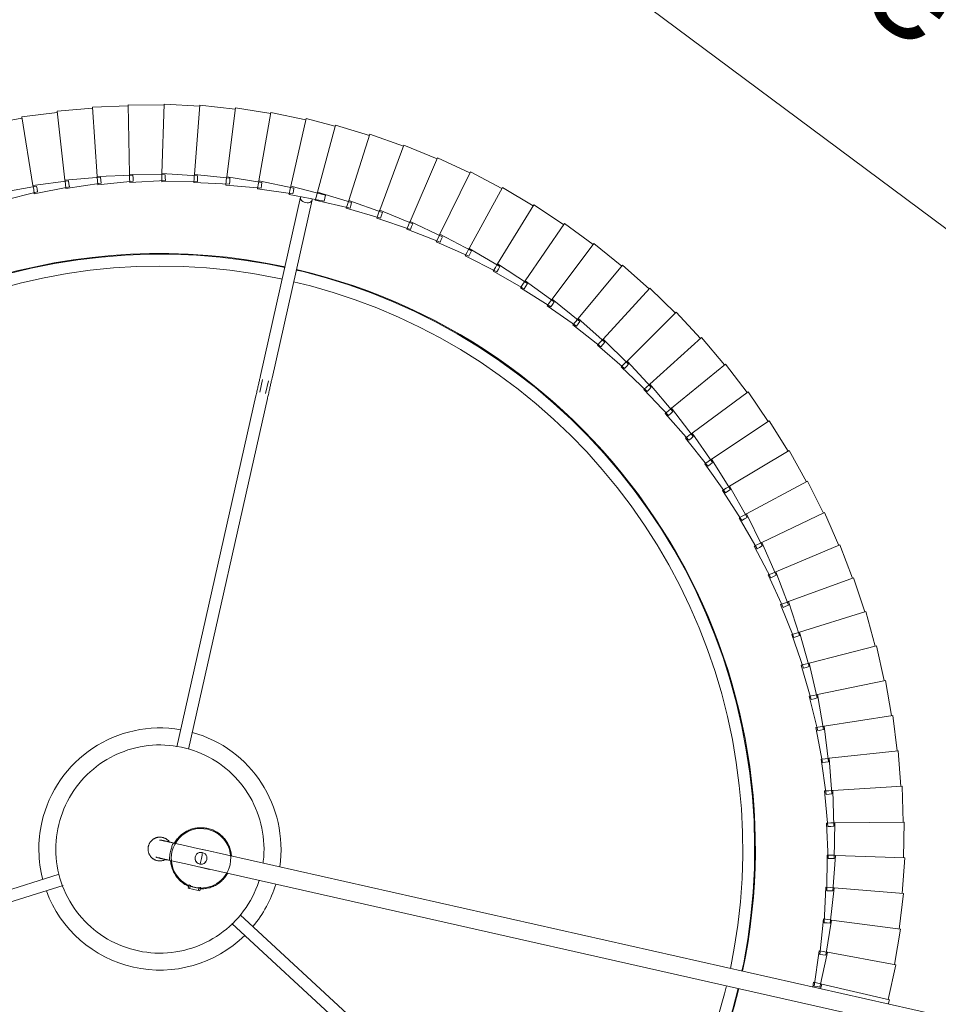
# Model space of a CAD drawing. Header units: millimetres. Extents: x 2868 to 11019, y -1415 to 7989.
# Tile 43 of 83: x 3161 to 3470, y 6718 to 7049. Entities that reach past the tile are written whole.
import ezdxf

# ---------------------------------------------------------------- set-up
doc = ezdxf.new("R2010")
doc.units = ezdxf.units.MM
doc.linetypes.add('Dash', pattern=[6, 3, -3])
doc.layers.add('A-ANNO-DIMS', color=7, linetype='Dash', lineweight=15, true_color=0xd2d2d2)
doc.layers.add('A-ANNO-DIMS-18', color=7, linetype='Continuous', lineweight=9)
doc.layers.add('E-LITE-EQPM', color=7, linetype='Continuous', lineweight=20)
doc.styles.add('Arial', font='arial.ttf', dxfattribs={"height": 36})
doc.dimstyles.new('Radial_-_3mm_Arial', dxfattribs={"dimscale": 304.8, "dimtxt": 36.729338, "dimasz": 0, "dimexe": 0.177165, "dimexo": 0, "dimgap": 0.103346, "dimtad": 1, "dimjust": 3, "dimdec": 0, "dimzin": 0, "dimdsep": 46, "dimtxsty": 'Arial', "dimblk1": 'NONE', "dimblk2": 'NONE', "dimsah": 1, "dimcen": 0.09, "dimdle": 0.177165, "dimadec": 0, "dimazin": 0, "dimtfac": 1, "dimtdec": 4, "dimtix": 1, "dimtmove": 0, "dimatfit": 2, "dimfxl": 1, "dimtvp": 1, "dimtfill": 1, "dimtolj": 1, "dimtzin": 0, "dimarcsym": 2})

# ---------------------------------------------------------------- blocks, each defined once
blk = doc.blocks.new('64314-7L   _Suspended_tensor - 64314-44-7L SAMBA Black_ribbon beige pendant lamp ø450-7L-545827-Planta_PDF')
at = {"layer": 'E-LITE-EQPM'}
for p, q in [((-767.29, -169.77), (-133.69, -27.04)), ((-132.52, -32.93), (-765.97, -175.62)), ((-756.24, -150.75), (-667.34, -68.73)), ((-664.63, -71.66), (-753.48, -153.64)), ((-557.89, -130.37), (-535.16, -125.1)), ((-535.16, -125.1), (-535.54, -123.68)), ((-533.01, -136.93), (-535.54, -125.2)), ((-928.55, -127.53), (-812.93, -163.55)), ((-558.3, -128.81), (-557.89, -130.37)), ((-814.32, -167.31), (-929.74, -131.35)), ((-560.61, -131), (-560.93, -129.4)), ((-559.25, -130.68), (-560.61, -131)), ((-560.47, -129.73), (-559.48, -129.55)), ((-558.71, -141.6), (-560.47, -129.73)), ((-559.48, -129.55), (-558.5, -129.37)), ((-558.27, -130.46), (-559.25, -130.68)), ((-558.5, -129.37), (-555.96, -141.1)), ((-557.89, -130.37), (-558.27, -130.46)), ((-555.96, -141.1), (-533.01, -136.93)), ((-531.43, -148.86), (-533.4, -137.01)), ((-557.34, -141.35), (-558.71, -141.6)), ((-558.51, -140.34), (-557.52, -140.21)), ((-557.33, -152.29), (-558.51, -140.34)), ((-557.52, -140.21), (-556.53, -140.08)), ((-556.35, -141.17), (-557.34, -141.35)), ((-556.53, -140.08), (-554.56, -151.92)), ((-555.96, -141.1), (-556.35, -141.17)), ((-554.56, -151.92), (-531.43, -148.86)), ((-530.42, -160.84), (-531.82, -148.92)), ((-555.94, -152.1), (-557.33, -152.29)), ((-557.06, -151.03), (-556.07, -150.95)), ((-556.46, -163.02), (-557.06, -151.03)), ((-556.07, -150.95), (-555.07, -150.87)), ((-554.94, -151.97), (-555.94, -152.1)), ((-555.07, -150.87), (-553.67, -162.79)), ((-554.56, -151.92), (-554.94, -151.97)), ((-767.04, -161.78), (-768.99, -162.22)), ((-767.53, -161.89), (-767.29, -163)), ((-767.04, -161.78), (-766.76, -163.02)), ((-556.13, -161.79), (-555.13, -161.75)), ((-556.1, -173.79), (-556.13, -161.79)), ((-555.13, -161.75), (-554.14, -161.71)), ((-554.14, -161.71), (-553.31, -173.69)), ((-553.67, -162.79), (-530.42, -160.84)), ((-529.99, -172.86), (-530.82, -160.88)), ((-768.99, -162.22), (-770.94, -162.66)), ((-770.66, -163.9), (-770.94, -162.66)), ((-770.45, -162.55), (-770.2, -163.65)), ((-555.07, -162.91), (-556.46, -163.02)), ((-554.06, -162.82), (-555.07, -162.91)), ((-553.67, -162.79), (-554.06, -162.82)), ((-556.27, -184.56), (-555.72, -172.57)), ((-554.71, -173.74), (-556.1, -173.79)), ((-555.72, -172.57), (-554.72, -172.58)), ((-554.72, -172.58), (-553.72, -172.59)), ((-553.7, -173.71), (-554.71, -173.74)), ((-553.72, -172.59), (-553.47, -184.6)), ((-553.31, -173.69), (-553.7, -173.71)), ((-553.31, -173.69), (-529.99, -172.86)), ((-530.14, -184.89), (-530.39, -172.88)), ((-556.95, -195.32), (-555.82, -183.36)), ((-554.87, -184.58), (-556.27, -184.56)), ((-555.82, -183.36), (-554.83, -183.42)), ((-553.86, -184.59), (-554.87, -184.58)), ((-554.83, -183.42), (-553.83, -183.48)), ((-553.83, -183.48), (-554.16, -195.48)), ((-553.47, -184.6), (-553.86, -184.59)), ((-553.47, -184.6), (-530.14, -184.89)), ((-530.87, -196.89), (-530.54, -184.89)), ((-558.14, -206.02), (-556.45, -194.14)), ((-556.45, -194.14), (-555.45, -194.24)), ((-555.45, -194.24), (-554.46, -194.35)), ((-554.46, -194.35), (-555.36, -206.32)), ((-555.55, -195.4), (-556.95, -195.32)), ((-554.55, -195.46), (-555.55, -195.4)), ((-554.16, -195.48), (-554.55, -195.46)), ((-554.16, -195.48), (-530.87, -196.89)), ((-532.17, -208.85), (-531.27, -196.88)), ((-559.85, -216.66), (-557.59, -204.87)), ((-557.59, -204.87), (-556.6, -205.02)), ((-555.61, -205.18), (-557.09, -217.09)), ((-556.6, -205.02), (-555.61, -205.18)), ((-556.75, -206.17), (-558.14, -206.02)), ((-555.75, -206.28), (-556.75, -206.17)), ((-555.36, -206.32), (-555.75, -206.28)), ((-555.36, -206.32), (-532.17, -208.85)), ((-748.18, -328.14), (-774.75, -210.16)), ((-770.83, -209.39), (-744.27, -327.26)), ((-534.04, -220.73), (-532.57, -208.81)), ((-562.07, -227.2), (-559.24, -215.53)), ((-558.47, -216.88), (-559.85, -216.66)), ((-557.29, -215.94), (-559.33, -227.77)), ((-559.24, -215.53), (-558.26, -215.73)), ((-557.47, -217.03), (-558.47, -216.88)), ((-558.26, -215.73), (-557.29, -215.94)), ((-557.09, -217.09), (-557.47, -217.03)), ((-557.09, -217.09), (-534.04, -220.73)), ((-536.48, -232.51), (-534.44, -220.68)), ((-564.79, -237.62), (-561.4, -226.11)), ((-559.47, -226.6), (-562.08, -238.32)), ((-560.7, -227.48), (-562.07, -227.2)), ((-561.4, -226.11), (-560.44, -226.35)), ((-559.71, -227.69), (-560.7, -227.48)), ((-560.44, -226.35), (-559.47, -226.6)), ((-559.33, -227.77), (-559.71, -227.69)), ((-559.33, -227.77), (-536.48, -232.51)), ((-539.49, -244.15), (-536.88, -232.43)), ((-568, -247.91), (-564.07, -236.56)), ((-562.16, -237.15), (-565.34, -248.73)), ((-563.43, -237.97), (-564.79, -237.62)), ((-564.07, -236.56), (-563.12, -236.86)), ((-562.46, -238.23), (-563.43, -237.97)), ((-563.12, -236.86), (-562.16, -237.15)), ((-562.08, -238.32), (-562.46, -238.23)), ((-562.08, -238.32), (-539.49, -244.15)), ((-543.05, -255.64), (-539.88, -244.06)), ((-571.71, -258.02), (-567.24, -246.88)), ((-565.36, -247.56), (-569.09, -258.98)), ((-566.67, -248.32), (-568, -247.91)), ((-567.24, -246.88), (-566.3, -247.22)), ((-566.3, -247.22), (-565.36, -247.56)), ((-565.71, -248.62), (-566.67, -248.32)), ((-565.34, -248.73), (-565.71, -248.62)), ((-565.34, -248.73), (-543.05, -255.64)), ((-575.9, -267.95), (-570.9, -257.03)), ((-569.06, -257.8), (-573.32, -269.03)), ((-570.4, -258.5), (-571.71, -258.02)), ((-570.9, -257.03), (-569.98, -257.42)), ((-569.98, -257.42), (-569.06, -257.8)), ((-547.16, -266.95), (-543.43, -255.53)), ((-569.45, -258.84), (-570.4, -258.5)), ((-569.09, -258.98), (-569.45, -258.84)), ((-569.09, -258.98), (-547.16, -266.95)), ((-580.56, -277.66), (-575.04, -267)), ((-573.24, -267.86), (-578.04, -278.86)), ((-574.61, -268.49), (-575.9, -267.95)), ((-575.04, -267), (-574.14, -267.43)), ((-574.14, -267.43), (-573.24, -267.86)), ((-551.8, -278.04), (-547.53, -266.82)), ((-573.68, -268.88), (-574.61, -268.49)), ((-573.32, -269.03), (-573.68, -268.88)), ((-573.32, -269.03), (-551.8, -278.04)), ((-585.68, -287.14), (-579.65, -276.75)), ((-577.9, -277.7), (-583.22, -288.46)), ((-579.3, -278.26), (-580.56, -277.66)), ((-579.65, -276.75), (-578.78, -277.23)), ((-578.78, -277.23), (-577.9, -277.7)), ((-556.97, -288.9), (-552.17, -277.89)), ((-578.39, -278.69), (-579.3, -278.26)), ((-578.04, -278.86), (-578.39, -278.69)), ((-578.04, -278.86), (-556.97, -288.9)), ((-591.25, -296.36), (-584.73, -286.28)), ((-583.02, -287.3), (-588.86, -297.8)), ((-584.45, -287.8), (-585.68, -287.14)), ((-584.73, -286.28), (-583.88, -286.79)), ((-583.56, -288.28), (-584.45, -287.8)), ((-583.88, -286.79), (-583.02, -287.3)), ((-583.22, -288.46), (-583.56, -288.28)), ((-583.22, -288.46), (-562.66, -299.49)), ((-562.66, -299.49), (-557.34, -288.73)), ((-597.26, -305.3), (-590.26, -295.54)), ((-588.6, -296.65), (-594.93, -306.85)), ((-590.05, -297.08), (-591.25, -296.36)), ((-590.26, -295.54), (-589.43, -296.1)), ((-589.19, -297.6), (-590.05, -297.08)), ((-589.43, -296.1), (-588.6, -296.65)), ((-588.86, -297.8), (-589.19, -297.6)), ((-588.86, -297.8), (-568.85, -309.81)), ((-568.85, -309.81), (-563.02, -299.31)), ((-603.69, -313.95), (-596.23, -304.54)), ((-594.63, -305.72), (-601.44, -315.61)), ((-596.1, -306.08), (-597.26, -305.3)), ((-596.23, -304.54), (-595.43, -305.13)), ((-595.26, -306.64), (-596.1, -306.08)), ((-595.43, -305.13), (-594.63, -305.72)), ((-594.93, -306.85), (-595.26, -306.64)), ((-594.93, -306.85), (-575.53, -319.81)), ((-575.53, -319.81), (-569.2, -309.61)), ((-610.52, -322.27), (-602.62, -313.23)), ((-602.56, -314.78), (-603.69, -313.95)), ((-602.62, -313.23), (-601.85, -313.86)), ((-601.85, -313.86), (-601.08, -314.49)), ((-601.08, -314.49), (-608.36, -324.04)), ((-601.75, -315.38), (-602.56, -314.78)), ((-601.44, -315.61), (-601.75, -315.38)), ((-601.44, -315.61), (-582.68, -329.48)), ((-582.68, -329.48), (-575.87, -319.59)), ((-617.75, -330.26), (-609.43, -321.61)), ((-607.94, -322.94), (-615.67, -332.13)), ((-609.44, -323.16), (-610.52, -322.27)), ((-608.66, -323.79), (-609.44, -323.16)), ((-609.43, -321.61), (-608.69, -322.28)), ((-608.69, -322.28), (-607.94, -322.94)), ((-608.36, -324.04), (-608.66, -323.79)), ((-608.36, -324.04), (-590.29, -338.8)), ((-745.9, -333.7), (-746.86, -329.42)), ((-744.91, -328.98), (-743.96, -333.22)), ((-625.35, -337.89), (-616.63, -329.65)), ((-616.71, -331.2), (-617.75, -330.26)), ((-616.63, -329.65), (-615.92, -330.35)), ((-615.92, -330.35), (-615.21, -331.05)), ((-590.29, -338.8), (-583, -329.25)), ((-742.72, -334.16), (-729.23, -394.06)), ((-615.21, -331.05), (-623.37, -339.86)), ((-615.96, -331.87), (-616.71, -331.2)), ((-615.67, -332.13), (-615.96, -331.87)), ((-615.67, -332.13), (-598.33, -347.74)), ((-733.13, -394.94), (-746.62, -335.04)), ((-633.32, -345.15), (-624.2, -337.34)), ((-624.2, -337.34), (-623.53, -338.07)), ((-622.85, -338.81), (-631.43, -347.21)), ((-624.36, -338.88), (-625.35, -337.89)), ((-623.65, -339.59), (-624.36, -338.88)), ((-623.37, -339.86), (-623.65, -339.59)), ((-623.53, -338.07), (-622.85, -338.81)), ((-623.37, -339.86), (-606.79, -356.28)), ((-598.33, -347.74), (-590.6, -338.55)), ((-641.62, -352.02), (-632.14, -344.65)), ((-630.86, -346.18), (-639.83, -354.17)), ((-632.37, -346.18), (-633.32, -345.15)), ((-631.69, -346.92), (-632.37, -346.18)), ((-632.14, -344.65), (-631.5, -345.42)), ((-631.43, -347.21), (-631.69, -346.92)), ((-631.5, -345.42), (-630.86, -346.18)), ((-631.43, -347.21), (-615.66, -364.41)), ((-606.79, -356.28), (-598.63, -347.48)), ((-650.24, -358.48), (-640.41, -351.58)), ((-639.21, -353.17), (-648.55, -360.71)), ((-640.72, -353.09), (-641.62, -352.02)), ((-640.08, -353.87), (-640.72, -353.09)), ((-640.41, -351.58), (-639.81, -352.37)), ((-639.83, -354.17), (-640.08, -353.87)), ((-639.83, -354.17), (-624.9, -372.1)), ((-639.81, -352.37), (-639.21, -353.17)), ((-615.66, -364.41), (-607.08, -356.01)), ((-659.16, -364.52), (-649.01, -358.1)), ((-647.89, -359.74), (-657.58, -366.83)), ((-649.4, -359.6), (-650.24, -358.48)), ((-648.79, -360.4), (-649.4, -359.6)), ((-649.01, -358.1), (-648.45, -358.92)), ((-648.55, -360.71), (-648.79, -360.4)), ((-648.55, -360.71), (-634.51, -379.34)), ((-648.45, -358.92), (-647.89, -359.74)), ((-668.36, -370.13), (-657.92, -364.19)), ((-656.87, -365.9), (-666.9, -372.51)), ((-658.37, -365.68), (-659.16, -364.52)), ((-657.8, -366.51), (-658.37, -365.68)), ((-657.92, -364.19), (-657.4, -365.05)), ((-657.58, -366.83), (-657.8, -366.51)), ((-657.58, -366.83), (-644.45, -386.11)), ((-657.4, -365.05), (-656.87, -365.9)), ((-624.9, -372.1), (-615.94, -364.12)), ((-677.82, -375.28), (-667.1, -369.86)), ((-667.63, -371.32), (-668.36, -370.13)), ((-667.1, -369.86), (-666.62, -370.73)), ((-666.62, -370.73), (-666.14, -371.61)), ((-666.14, -371.61), (-676.47, -377.73)), ((-667.1, -372.18), (-667.63, -371.32)), ((-666.9, -372.51), (-667.1, -372.18)), ((-666.9, -372.51), (-654.7, -392.4)), ((-634.51, -379.34), (-625.17, -371.8)), ((-687.51, -379.98), (-676.55, -375.08)), ((-675.68, -376.87), (-686.29, -382.49)), ((-677.14, -376.51), (-677.82, -375.28)), ((-676.66, -377.39), (-677.14, -376.51)), ((-676.55, -375.08), (-676.11, -375.97)), ((-676.11, -375.97), (-675.68, -376.87)), ((-697.42, -384.2), (-686.24, -379.83)), ((-686.9, -381.23), (-687.51, -379.98)), ((-686.24, -379.83), (-685.84, -380.75)), ((-676.47, -377.73), (-676.66, -377.39)), ((-676.47, -377.73), (-665.25, -398.19)), ((-644.45, -386.11), (-634.76, -379.03)), ((-685.45, -381.67), (-696.32, -386.77)), ((-686.46, -382.14), (-686.9, -381.23)), ((-686.29, -382.49), (-686.46, -382.14)), ((-686.29, -382.49), (-676.06, -403.46)), ((-685.84, -380.75), (-685.45, -381.67)), ((-707.52, -387.95), (-696.14, -384.12)), ((-695.44, -385.99), (-706.54, -390.57)), ((-696.87, -385.49), (-697.42, -384.2)), ((-696.47, -386.41), (-696.87, -385.49)), ((-696.32, -386.77), (-696.47, -386.41)), ((-696.32, -386.77), (-687.11, -408.21)), ((-696.14, -384.12), (-695.79, -385.06)), ((-695.79, -385.06), (-695.44, -385.99)), ((-654.7, -392.4), (-644.68, -385.79)), ((-717.79, -391.21), (-706.24, -387.93)), ((-705.63, -389.83), (-716.94, -393.87)), ((-707.03, -389.26), (-707.52, -387.95)), ((-706.68, -390.2), (-707.03, -389.26)), ((-706.54, -390.57), (-706.68, -390.2)), ((-706.54, -390.57), (-698.37, -412.42)), ((-706.24, -387.93), (-705.94, -388.88)), ((-705.94, -388.88), (-705.63, -389.83)), ((-833.21, -393.84), (-821.56, -396.74)), ((-737.02, -395.89), (-725.22, -393.64)), ((-728.2, -393.97), (-716.51, -391.25)), ((-715.99, -393.17), (-727.48, -396.66)), ((-725.22, -393.64), (-725, -394.62)), ((-717.36, -392.54), (-717.79, -391.21)), ((-717.06, -393.5), (-717.36, -392.54)), ((-716.94, -393.87), (-717.06, -393.5)), ((-716.94, -393.87), (-709.82, -416.09)), ((-716.51, -391.25), (-716.25, -392.21)), ((-716.25, -392.21), (-715.99, -393.17)), ((-665.25, -398.19), (-654.92, -392.06)), ((-821.97, -398.69), (-833.79, -396.57)), ((-822.9, -397.5), (-822.68, -396.12)), ((-822.68, -396.12), (-810.9, -398.46)), ((-821.56, -396.74), (-821.76, -397.72)), ((-747.63, -397.72), (-735.74, -396.04)), ((-736.71, -397.25), (-737.02, -395.89)), ((-724.78, -395.59), (-736.4, -398.61)), ((-735.74, -396.04), (-735.57, -397.02)), ((-735.57, -397.02), (-735.4, -398.01)), ((-727.84, -395.32), (-728.2, -393.97)), ((-727.57, -396.32), (-727.84, -395.32)), ((-727.48, -396.66), (-727.57, -396.32)), ((-727.48, -396.66), (-721.44, -419.2)), ((-725, -394.62), (-724.78, -395.59)), ((-823.13, -398.88), (-826.91, -421.91)), ((-823.13, -398.88), (-823.07, -398.5)), ((-811.22, -400.43), (-823.13, -398.88)), ((-823.07, -398.5), (-822.9, -397.5)), ((-821.76, -397.72), (-821.97, -398.69)), ((-812.37, -400.67), (-812.33, -400.29)), ((-812.33, -400.29), (-812.21, -399.28)), ((-812.21, -399.28), (-812.05, -397.9)), ((-812.05, -397.9), (-800.18, -399.66)), ((-811.06, -399.44), (-811.22, -400.43)), ((-810.9, -398.46), (-811.06, -399.44)), ((-801.45, -400.55), (-801.35, -399.16)), ((-801.35, -399.16), (-789.41, -400.35)), ((-800.18, -399.66), (-800.29, -400.66)), ((-790.63, -401.3), (-790.61, -399.9)), ((-790.61, -399.9), (-778.62, -400.53)), ((-789.41, -400.35), (-789.47, -401.35)), ((-779.84, -400.13), (-767.83, -400.18)), ((-779.79, -401.53), (-779.84, -400.13)), ((-778.62, -400.53), (-778.63, -401.52)), ((-769.07, -399.84), (-757.07, -399.31)), ((-768.96, -401.24), (-769.07, -399.84)), ((-767.83, -400.18), (-767.8, -401.18)), ((-758.32, -399.04), (-746.37, -397.93)), ((-758.15, -400.43), (-758.32, -399.04)), ((-758.02, -401.43), (-758.15, -400.43)), ((-746.12, -399.91), (-757.97, -401.81)), ((-757.07, -399.31), (-756.99, -400.31)), ((-756.99, -400.31), (-756.92, -401.3)), ((-747.39, -399.1), (-747.63, -397.72)), ((-747.22, -400.09), (-747.39, -399.1)), ((-747.15, -400.47), (-747.22, -400.09)), ((-735.4, -398.01), (-747.15, -400.47)), ((-747.15, -400.47), (-743.12, -423.46)), ((-746.37, -397.93), (-746.24, -398.92)), ((-746.24, -398.92), (-746.12, -399.91)), ((-736.49, -398.24), (-736.71, -397.25)), ((-736.4, -398.61), (-736.49, -398.24)), ((-736.4, -398.61), (-731.27, -421.38)), ((-676.06, -403.46), (-665.45, -397.84)), ((-812.37, -400.67), (-815.04, -423.85)), ((-800.4, -401.65), (-812.37, -400.67)), ((-801.54, -401.95), (-803.09, -425.23)), ((-801.54, -401.95), (-801.51, -401.56)), ((-789.54, -402.35), (-801.54, -401.95)), ((-801.51, -401.56), (-801.45, -400.55)), ((-800.29, -400.66), (-800.4, -401.65)), ((-790.66, -402.7), (-791.09, -426.03)), ((-790.66, -402.7), (-790.65, -402.31)), ((-778.65, -402.52), (-790.66, -402.7)), ((-790.65, -402.31), (-790.63, -401.3)), ((-789.47, -401.35), (-789.54, -402.35)), ((-779.76, -402.54), (-779.79, -401.53)), ((-779.75, -402.93), (-779.76, -402.54)), ((-767.77, -402.17), (-779.75, -402.93)), ((-779.75, -402.93), (-779.07, -426.25)), ((-778.63, -401.52), (-778.65, -402.52)), ((-768.88, -402.24), (-768.96, -401.24)), ((-768.85, -402.63), (-768.88, -402.24)), ((-756.92, -401.3), (-768.85, -402.63)), ((-768.85, -402.63), (-767.04, -425.89)), ((-767.8, -401.18), (-767.77, -402.17)), ((-757.97, -401.81), (-758.02, -401.43)), ((-757.97, -401.81), (-755.05, -424.96)), ((-687.11, -408.21), (-676.24, -403.11)), ((-698.37, -412.42), (-687.27, -407.85)), ((-709.82, -416.09), (-698.52, -412.05)), ((-721.44, -419.2), (-709.95, -415.71)), ((-838.67, -419.39), (-826.85, -421.51)), ((-731.27, -421.38), (-721.64, -418.87)), ((-826.91, -421.91), (-815, -423.45)), ((-755.05, -424.96), (-743.2, -423.06)), ((-743.12, -423.46), (-731.37, -420.99)), ((-815.04, -423.85), (-803.07, -424.83)), ((-803.09, -425.23), (-791.09, -425.63)), ((-791.09, -426.03), (-779.09, -425.85)), ((-779.07, -426.25), (-767.08, -425.5)), ((-767.04, -425.89), (-755.11, -424.57))]:
    blk.add_line(p, q, dxfattribs=at)
at = {"layer": 'E-LITE-EQPM', "flags": 128}
for points in [[(-632.18, -41.64), (-629.08, -45.08), (-623.98, -51.24), (-619.12, -57.6), (-614.52, -64.14), (-610.19, -70.87), (-606.13, -77.76), (-602.35, -84.81), (-598.85, -92), (-595.65, -99.33), (-592.74, -106.78), (-590.13, -114.35), (-587.82, -122.01), (-586.03, -128.94)], [(-589.96, -129.82), (-590.58, -127.17), (-592.67, -119.62), (-595.07, -112.15), (-597.77, -104.79), (-600.75, -97.54), (-604.03, -90.42), (-607.58, -83.43), (-611.41, -76.59), (-615.52, -69.91), (-619.88, -63.4), (-624.51, -57.07), (-629.38, -50.93), (-634.49, -44.99), (-635.1, -44.33)], [(-738.38, -371.3), (-744.33, -372.51), (-752.22, -373.8), (-760.16, -374.77), (-768.14, -375.42), (-776.13, -375.75), (-784.13, -375.77), (-792.12, -375.46), (-800.1, -374.83), (-808.04, -373.89), (-815.94, -372.62), (-823.78, -371.05), (-831.55, -369.16)], [(-834.61, -364.17), (-827.04, -366.18), (-819.39, -367.89), (-811.67, -369.3), (-803.91, -370.39), (-796.11, -371.17), (-788.28, -371.64), (-780.45, -371.8), (-772.61, -371.64), (-764.78, -371.17), (-756.98, -370.39), (-749.22, -369.3), (-741.51, -367.89), (-739.26, -367.41)], [(-735.49, -366.55), (-729.76, -365.13), (-722.23, -362.95), (-714.79, -360.48), (-707.46, -357.7), (-700.24, -354.64), (-693.16, -351.29), (-686.21, -347.66), (-679.41, -343.75), (-672.78, -339.58), (-666.31, -335.14), (-660.03, -330.45), (-653.94, -325.51), (-648.06, -320.33), (-642.39, -314.92), (-636.93, -309.29), (-631.71, -303.45), (-626.72, -297.4), (-621.98, -291.15), (-617.5, -284.72), (-613.27, -278.12), (-609.32, -271.35), (-605.63, -264.43), (-602.23, -257.37), (-599.11, -250.18), (-596.28, -242.87), (-593.74, -235.45), (-591.51, -227.94), (-589.57, -220.34), (-587.95, -212.67), (-586.63, -204.95), (-585.62, -197.17), (-584.92, -189.36), (-584.53, -181.53), (-584.46, -173.69), (-584.7, -165.86), (-585.25, -158.04), (-586.12, -150.25), (-587.3, -142.5), (-588.62, -135.64)], [(-584.74, -134.77), (-584.14, -137.57), (-582.76, -145.45), (-581.71, -153.38), (-580.97, -161.35), (-580.55, -169.33), (-580.45, -177.33), (-580.67, -185.33), (-581.22, -193.31), (-582.07, -201.26), (-583.25, -209.18), (-584.74, -217.03), (-586.55, -224.83), (-588.66, -232.54), (-591.09, -240.16), (-593.81, -247.69), (-596.84, -255.09), (-600.15, -262.37), (-603.76, -269.51), (-607.65, -276.5), (-611.81, -283.33), (-616.25, -289.99), (-620.94, -296.46), (-625.9, -302.74), (-631.1, -308.82), (-636.54, -314.69), (-642.2, -320.33), (-648.09, -325.74), (-654.2, -330.92), (-660.5, -335.84), (-667, -340.51), (-673.67, -344.92), (-680.52, -349.05), (-687.53, -352.91), (-694.69, -356.48), (-701.98, -359.77), (-709.4, -362.76), (-716.93, -365.45), (-724.57, -367.84), (-732.29, -369.92), (-734.61, -370.47)], [(-795.79, -207.26), (-797.04, -206.62), (-798.26, -205.93), (-799.45, -205.2), (-800.61, -204.41), (-801.74, -203.58), (-802.83, -202.71), (-803.89, -201.79), (-804.91, -200.83), (-805.89, -199.84), (-806.83, -198.8), (-807.73, -197.73), (-808.58, -196.62), (-809.39, -195.48), (-810.16, -194.3), (-810.87, -193.1), (-811.54, -191.87), (-812.16, -190.61), (-812.72, -189.33), (-813.24, -188.03), (-813.7, -186.71), (-814.11, -185.37), (-814.47, -184.02), (-814.77, -182.65), (-815.01, -181.27), (-815.21, -179.88), (-815.34, -178.49), (-815.42, -177.09), (-815.44, -175.69), (-815.41, -174.29), (-815.32, -172.9), (-815.18, -171.5), (-814.98, -170.12), (-814.72, -168.74), (-814.41, -167.38), (-814.05, -166.03), (-813.63, -164.69), (-813.16, -163.37), (-812.64, -162.07), (-812.06, -160.8), (-811.44, -159.54), (-810.76, -158.32), (-810.04, -157.12), (-809.27, -155.95), (-808.45, -154.81), (-807.59, -153.71), (-806.68, -152.64), (-805.74, -151.61), (-804.75, -150.62), (-803.72, -149.67), (-802.66, -148.76), (-801.56, -147.89), (-800.42, -147.07), (-799.26, -146.29), (-798.06, -145.56), (-796.84, -144.88), (-795.59, -144.25), (-794.32, -143.67), (-793.02, -143.14), (-791.7, -142.67), (-790.37, -142.24), (-789.02, -141.87), (-787.66, -141.56), (-786.28, -141.3), (-784.9, -141.09), (-783.5, -140.94), (-782.11, -140.85), (-780.71, -140.81), (-779.31, -140.82), (-777.91, -140.9), (-776.52, -141.03), (-775.13, -141.21), (-773.75, -141.45), (-772.38, -141.75), (-771.03, -142.1), (-769.69, -142.5), (-768.36, -142.96), (-767.06, -143.47), (-765.78, -144.03), (-765.09, -144.35)], [(-765.09, -144.35), (-763.85, -144.99), (-762.63, -145.68), (-761.44, -146.42), (-760.28, -147.2), (-759.15, -148.03), (-758.06, -148.9), (-757, -149.82), (-755.98, -150.78), (-755, -151.78), (-754.06, -152.81), (-753.16, -153.89), (-752.3, -154.99), (-751.49, -156.14), (-750.73, -157.31), (-750.01, -158.51), (-749.35, -159.74), (-748.73, -161), (-748.16, -162.28), (-747.65, -163.58), (-747.19, -164.9), (-747.09, -165.22)], [(-776.9, -171.98), (-776.88, -171.68), (-776.83, -171.27), (-776.76, -170.87), (-776.68, -170.46), (-776.58, -170.06), (-776.47, -169.67), (-776.34, -169.28), (-776.2, -168.89), (-776.04, -168.51), (-775.86, -168.14), (-775.67, -167.77), (-775.47, -167.42), (-775.25, -167.07), (-775.02, -166.73), (-774.77, -166.4), (-774.52, -166.08), (-774.24, -165.77), (-773.96, -165.47), (-773.67, -165.18), (-773.36, -164.9), (-773.04, -164.64), (-772.72, -164.39), (-772.38, -164.16), (-772.03, -163.93), (-771.68, -163.72), (-771.32, -163.53), (-770.95, -163.35)], [(-766.9, -162.41), (-766.55, -162.4), (-766.14, -162.41), (-765.73, -162.44), (-765.32, -162.49), (-764.92, -162.55), (-764.51, -162.62), (-764.11, -162.72), (-763.71, -162.82), (-763.32, -162.95), (-762.93, -163.09), (-762.55, -163.25), (-762.18, -163.42), (-761.81, -163.6), (-761.45, -163.8), (-761.1, -164.02), (-760.76, -164.24), (-760.42, -164.49), (-760.1, -164.74), (-759.79, -165.01), (-759.48, -165.29), (-759.19, -165.58), (-758.92, -165.88), (-758.65, -166.2), (-758.4, -166.52), (-758.16, -166.86), (-757.93, -167.2), (-757.72, -167.55)], [(-745.77, -171.07), (-745.68, -171.73), (-745.55, -173.12), (-745.47, -174.52), (-745.44, -175.92), (-745.48, -177.32), (-745.56, -178.72), (-745.71, -180.11), (-745.91, -181.49), (-746.16, -182.87), (-746.47, -184.23), (-746.84, -185.59), (-747.26, -186.92), (-747.73, -188.24), (-748.25, -189.54), (-748.83, -190.82), (-749.45, -192.07), (-750.13, -193.29), (-750.85, -194.49), (-751.62, -195.66), (-752.44, -196.8), (-753.3, -197.9), (-754.2, -198.97), (-755.15, -200), (-756.14, -200.99), (-757.17, -201.94), (-758.23, -202.85), (-759.33, -203.72), (-760.46, -204.54), (-761.63, -205.32), (-762.82, -206.05), (-764.05, -206.73), (-765.3, -207.36), (-766.57, -207.94), (-767.87, -208.47), (-769.18, -208.94), (-770.52, -209.37), (-771.87, -209.74), (-773.23, -210.05), (-774.61, -210.32), (-775.99, -210.52), (-777.38, -210.67), (-778.78, -210.77), (-780.18, -210.8), (-781.58, -210.79), (-782.98, -210.71), (-784.37, -210.58), (-785.76, -210.4), (-787.14, -210.16), (-788.51, -209.86), (-789.86, -209.52), (-791.2, -209.11), (-792.52, -208.65), (-793.83, -208.15), (-795.11, -207.58), (-795.79, -207.26)], [(-778.69, -172.21), (-778.83, -172.14), (-778.98, -172.08), (-779.13, -172.03), (-779.28, -171.98), (-779.44, -171.93), (-779.59, -171.9), (-779.75, -171.87), (-779.91, -171.84), (-780.07, -171.82), (-780.23, -171.81), (-780.39, -171.81), (-780.55, -171.81), (-780.71, -171.81), (-780.87, -171.83), (-781.03, -171.85), (-781.18, -171.87), (-781.34, -171.91), (-781.5, -171.95), (-781.65, -171.99), (-781.8, -172.04), (-781.95, -172.1), (-782.1, -172.16), (-782.24, -172.23), (-782.38, -172.31), (-782.52, -172.39), (-782.66, -172.47), (-782.79, -172.56), (-782.91, -172.66), (-783.04, -172.76), (-783.16, -172.87), (-783.27, -172.98), (-783.38, -173.09), (-783.49, -173.21), (-783.59, -173.34), (-783.69, -173.47), (-783.78, -173.6), (-783.86, -173.73), (-783.94, -173.87), (-784.02, -174.01), (-784.09, -174.16), (-784.15, -174.3), (-784.21, -174.45), (-784.26, -174.61), (-784.3, -174.76), (-784.34, -174.91), (-784.38, -175.07), (-784.4, -175.23), (-784.42, -175.39), (-784.44, -175.55), (-784.44, -175.71), (-784.44, -175.87), (-784.44, -176.03), (-784.43, -176.19), (-784.41, -176.35), (-784.38, -176.5), (-784.35, -176.66), (-784.31, -176.82), (-784.27, -176.97), (-784.22, -177.12), (-784.17, -177.27), (-784.1, -177.42), (-784.04, -177.56), (-783.96, -177.71), (-783.88, -177.85), (-783.8, -177.98), (-783.71, -178.11), (-783.62, -178.24), (-783.52, -178.37), (-783.41, -178.49), (-783.3, -178.61), (-783.19, -178.72), (-783.07, -178.82), (-782.95, -178.93), (-782.82, -179.02), (-782.69, -179.12), (-782.55, -179.2), (-782.42, -179.29), (-782.28, -179.36), (-782.2, -179.4)], [(-781.11, -172.88), (-781.11, -172.88), (-781.09, -172.88), (-781.07, -172.87), (-781.04, -172.86), (-781, -172.86), (-780.94, -172.84), (-780.88, -172.83), (-780.81, -172.81), (-780.74, -172.8), (-780.65, -172.78), (-780.55, -172.76), (-780.45, -172.73), (-780.33, -172.71), (-780.21, -172.68), (-780.08, -172.65), (-779.95, -172.62), (-779.8, -172.59), (-779.65, -172.55), (-779.49, -172.52), (-779.33, -172.48), (-779.15, -172.44), (-778.98, -172.4), (-778.79, -172.36), (-778.6, -172.32), (-778.4, -172.27), (-778.2, -172.23), (-778, -172.18), (-777.79, -172.13), (-777.57, -172.08), (-777.36, -172.04), (-777.14, -171.99), (-777.09, -171.98)], [(-777.09, -171.98), (-771.76, -170.78), (-766.44, -169.58), (-763.78, -168.98)], [(-778.47, -172.33), (-778.61, -172.25), (-778.69, -172.21)], [(-762.46, -174.83), (-767.78, -176.03), (-773.11, -177.23), (-775.77, -177.83)], [(-756.37, -173.46), (-756.39, -173.71), (-756.44, -174.12), (-756.5, -174.52), (-756.58, -174.93), (-756.68, -175.33), (-756.79, -175.72), (-756.92, -176.11), (-757.07, -176.5), (-757.23, -176.88), (-757.4, -177.25), (-757.59, -177.62), (-757.8, -177.97), (-758.01, -178.32), (-758.25, -178.66), (-758.49, -178.99), (-758.75, -179.31), (-759.02, -179.62), (-759.3, -179.92), (-759.6, -180.21), (-759.91, -180.48), (-760.22, -180.75), (-760.55, -181), (-760.89, -181.23), (-761.23, -181.46), (-761.59, -181.67), (-761.95, -181.86), (-762.32, -182.04), (-762.7, -182.21), (-763.08, -182.36), (-763.47, -182.49), (-763.86, -182.61), (-764.26, -182.71), (-764.66, -182.8), (-765.07, -182.87), (-765.48, -182.92), (-765.89, -182.96), (-766.3, -182.98), (-766.71, -182.99), (-767.12, -182.98), (-767.53, -182.95), (-767.94, -182.9), (-768.35, -182.84), (-768.75, -182.77), (-769.16, -182.67), (-769.55, -182.56), (-769.95, -182.44), (-770.33, -182.3), (-770.71, -182.14), (-771.09, -181.97), (-771.46, -181.79), (-771.82, -181.59), (-772.17, -181.37), (-772.51, -181.15), (-772.84, -180.9), (-773.17, -180.65), (-773.48, -180.38), (-773.78, -180.1), (-774.07, -179.81), (-774.35, -179.51), (-774.62, -179.19), (-774.87, -178.87), (-775.11, -178.53), (-775.34, -178.19), (-775.55, -177.84)], [(-782.2, -179.4), (-782.05, -179.47), (-781.91, -179.53), (-781.76, -179.58), (-781.6, -179.63), (-781.45, -179.68), (-781.29, -179.71), (-781.14, -179.75), (-780.98, -179.77), (-780.82, -179.79), (-780.66, -179.8), (-780.5, -179.81), (-780.34, -179.8), (-780.18, -179.8), (-780.02, -179.78), (-779.86, -179.76), (-779.7, -179.74), (-779.55, -179.7), (-779.39, -179.67), (-779.24, -179.62), (-779.09, -179.57), (-778.94, -179.51), (-778.79, -179.45), (-778.65, -179.38), (-778.5, -179.3), (-778.37, -179.22), (-778.23, -179.14), (-778.1, -179.05), (-777.97, -178.95), (-777.85, -178.85), (-777.73, -178.74), (-777.61, -178.63), (-777.5, -178.52), (-777.4, -178.4), (-777.3, -178.27), (-777.2, -178.15)], [(-775.77, -177.83), (-776, -177.88), (-776.21, -177.93), (-776.43, -177.98), (-776.64, -178.02), (-776.85, -178.07), (-777.05, -178.12), (-777.25, -178.16), (-777.44, -178.2), (-777.62, -178.25), (-777.8, -178.29), (-777.98, -178.33), (-778.14, -178.36), (-778.3, -178.4), (-778.46, -178.43), (-778.6, -178.47), (-778.74, -178.5), (-778.87, -178.53), (-778.99, -178.55), (-779.11, -178.58), (-779.21, -178.6), (-779.31, -178.63), (-779.4, -178.65), (-779.48, -178.66), (-779.55, -178.68), (-779.62, -178.69), (-779.67, -178.71), (-779.71, -178.72), (-779.75, -178.72), (-779.77, -178.73), (-779.79, -178.73), (-779.79, -178.73)], [(-742.72, -334.16), (-742.78, -333.88), (-742.85, -333.58), (-742.92, -333.28), (-742.99, -332.97), (-743.06, -332.65), (-743.13, -332.32), (-743.21, -331.98), (-743.29, -331.64), (-743.37, -331.29), (-743.45, -330.93), (-743.53, -330.56), (-743.61, -330.19), (-743.7, -329.82), (-743.78, -329.44), (-743.87, -329.06), (-743.96, -328.67), (-744.04, -328.29), (-744.13, -327.9), (-744.22, -327.51), (-744.27, -327.26)], [(-748.18, -328.14), (-748.09, -328.53), (-748, -328.92), (-747.91, -329.31), (-747.83, -329.69), (-747.74, -330.08), (-747.65, -330.46), (-747.57, -330.84), (-747.49, -331.21), (-747.4, -331.58), (-747.32, -331.94), (-747.24, -332.29), (-747.16, -332.64), (-747.08, -332.99), (-747.01, -333.32), (-746.94, -333.65), (-746.86, -333.97), (-746.79, -334.27), (-746.73, -334.57), (-746.66, -334.86), (-746.62, -335.04)]]:
    blk.add_lwpolyline(points, dxfattribs=at)
at = {"layer": 'E-LITE-EQPM'}
for centre, radius, start, end in [((-780.44, -175.81), 200.2, 13.5554, 42.1449), ((-780.44, -175.81), 200.2, 163.2369, 282.1405), ((-780.44, -175.81), 40.71, 45.5454, 159.7634), ((-780.44, -175.81), 200.2, 283.249, 11.8423), ((-780.44, -175.81), 40.71, 16.9657, 39.8583), ((-766.63, -172.69), 10, 12.6948, 192.6948), ((-766.63, -172.69), 10.29, 132.6948, 134.7524), ((-780.44, -175.81), 40.71, 165.4847, 192.6948), ((-766.63, -172.69), 10, 192.6948, 12.6948), ((-780.44, -175.81), 40.71, 285.5342, 8.4288), ((-766.63, -172.69), 2, 12.6948, 192.6948), ((-766.63, -172.69), 2, 107.1243, 192.6948), ((-766.63, -172.69), 2, 12.6948, 97.2445), ((-780.45, -175.81), 3, 102.6948, 117.6948), ((-780.45, -175.81), 3, 91.1531, 102.6948), ((-766.63, -172.69), 2, 192.6948, 12.6948), ((-766.63, -172.69), 2, 192.6948, 12.6948), ((-780.45, -175.81), 3, 267.6948, 282.6948), ((-780.45, -175.81), 3, 282.6948, 294.3316), ((-766.63, -172.69), 10.29, 312.6948, 314.7524), ((-780.44, -175.81), 40.71, 192.6948, 279.8472)]:
    blk.add_arc(centre, radius, start, end, dxfattribs=at)
for centre, major_axis, ratio, start_param, end_param in [((-766.63, -172.69), (-0.66, 2.93), 0.038955, 4.712389, 5.388363), ((-766.63, -172.69), (-0.66, 2.93), 0.038955, 3.981745, 4.712389), ((-731.18, -394.5), (1.95, 0.44), 0.707107, 0, 3.141593), ((-731.18, -394.5), (1.95, 0.44), 0.707107, 6.039901, 6.283185)]:
    blk.add_ellipse(centre, major_axis=major_axis, ratio=ratio, start_param=start_param, end_param=end_param, dxfattribs=at)
for points, knots in [([(-770.74, -163.57), (-770.74, -163.57), (-770.72, -163.56), (-770.63, -163.53), (-770.49, -163.47), (-770.31, -163.39), (-770.07, -163.3), (-769.8, -163.21), (-769.5, -163.11), (-769.14, -163.01), (-768.89, -162.95), (-768.75, -162.92)], [0, 0, 0, 0, 0.0555556, 0.1111111, 0.1666667, 0.2222222, 0.2777778, 0.3333333, 0.3888889, 0.4444444, 0.5138889, 0.5138889, 0.5138889, 0.5138889]), ([(-768.75, -162.92), (-768.67, -162.9), (-768.53, -162.87), (-768.25, -162.82), (-767.91, -162.77), (-767.55, -162.73), (-767.24, -162.71), (-766.93, -162.69), (-766.84, -162.69), (-766.84, -162.69)], [0.5138889, 0.5138889, 0.5138889, 0.5138889, 0.5486111, 0.5833333, 0.6527778, 0.7222222, 0.7916667, 0.8611111, 1, 1, 1, 1]), ([(-758.81, -166.46), (-758.8, -166.47), (-758.75, -166.53), (-758.46, -166.91), (-758.09, -167.46), (-757.84, -167.92)], [0, 0, 0, 0, 0.1428571, 0.2857143, 0.5714286, 0.5714286, 0.5714286, 0.5714286]), ([(-776.87, -175), (-776.95, -174.66), (-777.09, -173.97), (-777.22, -173.05), (-777.25, -172.36), (-777.19, -172.03), (-777.09, -171.96), (-777.02, -171.98), (-776.99, -172)], [0, 0, 0, 0, 0.1111111, 0.2222222, 0.3333333, 0.4444444, 0.5138889, 0.5555556, 0.5555556, 0.5555556, 0.5555556]), ([(-776.6, -171.9), (-776.59, -171.74), (-776.56, -171.41), (-776.5, -171.06), (-776.46, -170.83), (-776.43, -170.69), (-776.41, -170.57), (-776.38, -170.46), (-776.38, -170.42), (-776.37, -170.42)], [0.475714, 0.475714, 0.475714, 0.475714, 0.5714286, 0.6785714, 0.7321429, 0.7857143, 0.8392857, 0.8928571, 1, 1, 1, 1]), ([(-776.87, -175), (-776.76, -175.52), (-776.49, -176.54), (-776.12, -177.5), (-775.85, -177.86), (-775.74, -177.84), (-775.7, -177.76)], [-1, -1, -1, -1, -0.8333333, -0.6666667, -0.5555556, -0.4444444, -0.4444444, -0.4444444, -0.4444444]), ([(-756.63, -173.02), (-756.65, -173.37), (-756.69, -173.86), (-756.76, -174.33), (-756.8, -174.56), (-756.83, -174.7), (-756.86, -174.82), (-756.88, -174.93), (-756.89, -174.97), (-756.89, -174.97)], [0.3900273, 0.3900273, 0.3900273, 0.3900273, 0.5714286, 0.6785714, 0.7321429, 0.7857143, 0.8392857, 0.8928571, 1, 1, 1, 1]), ([(-774.46, -178.92), (-774.46, -178.92), (-774.51, -178.86), (-774.81, -178.47), (-775.17, -177.93), (-775.42, -177.47)], [0, 0, 0, 0, 0.1428571, 0.2857143, 0.5714286, 0.5714286, 0.5714286, 0.5714286])]:
    blk.add_open_spline(points, degree=3, knots=knots, dxfattribs=at)
blk = doc.blocks.new('DIMBLOCK1-Planta_PDF')
at = {"layer": 'A-ANNO-DIMS-18', "color": 8, "true_color": 0x808080, "transparency": 16777216}
blk.add_line((3988.61, 6594.11), (3046.21, 7295.9), dxfattribs=at)
blk.add_arc((3988.61, 6594.11), 1121, 140.56562, 146.08564, dxfattribs=at)
at = {"layer": 'A-ANNO-DIMS-18', "color": 0, "transparency": 16777216, "insert": (3337.89, 7176.24), "char_height": 36, "width": 741.8196, "attachment_point": 1, "rotation": 323.3256, "line_spacing_factor": 0.941778, "style": 'Arial', "bg_fill": 3, "box_fill_scale": 1.25, "bg_fill_color": 256, "bg_fill_true_color": 13158600, "bg_fill_transparency": 0}
blk.add_mtext('Variable length and position', dxfattribs=at)
blk = doc.blocks.new('_None')

msp = doc.modelspace()

# ---------------------------------------------------------------- linework, layer by layer
at = {"layer": 'A-ANNO-DIMS', "color": 7, "true_color": 0xf0f0f0}
msp.add_circle((3988.61, 6594.11), 1121, dxfattribs=at)

# ---------------------------------------------------------------- block references
at = {"layer": 'E-LITE-EQPM', "extrusion": (0, 0, -1), "rotation": 179.9999950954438}
msp.add_blockref('64314-7L   _Suspended_tensor - 64314-44-7L SAMBA Black_ribbon beige pendant lamp ø450-7L-545827-Planta_PDF', (-3988.61, 6594.11), dxfattribs=at)

# ---------------------------------------------------------------- next in the draw order: dimensions: what is measured, and where the dimension line sits
at = {"layer": 'A-ANNO-DIMS', "color": 8, "linetype": 'Continuous', "lineweight": 9, "true_color": 0x808080}
dim = msp.add_radius_dim(center=(3988.61, 6594.11), mpoint=(3089.52, 7263.64), text='Variable length and position', dimstyle='Radial_-_3mm_Arial', override={"dimpost": 'R <>'}, dxfattribs=at)
dim.commit()
dim.dimension.update_dxf_attribs({"geometry": 'DIMBLOCK1-Planta_PDF', "text_midpoint": (3571.79, 6972.82)})

doc.saveas('drawing.dxf')
